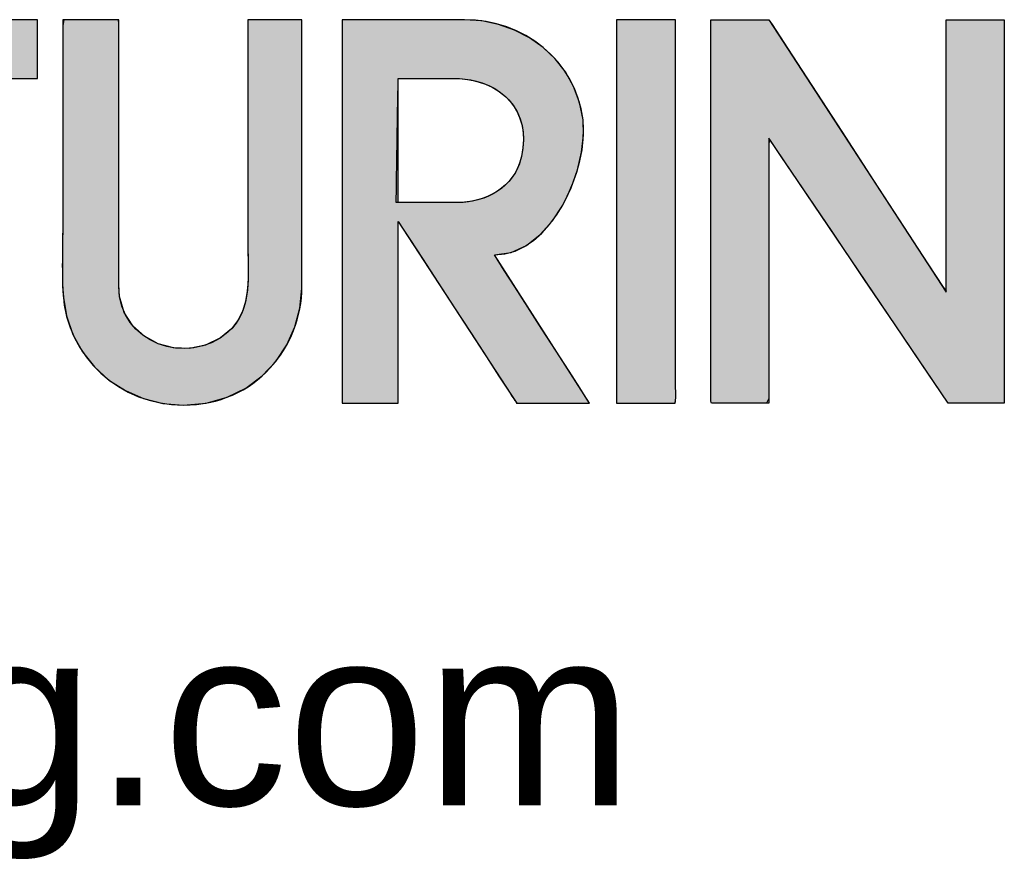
# Model space of a CAD drawing. Header units: inches. Extents: x 0 to 80, y 0 to 59.8.
# Tile 7 of 12: x 75.2 to 77.9, y 2.6 to 4.9. Entities that reach past the tile are written whole.
import ezdxf

# ---------------------------------------------------------------- set-up
doc = ezdxf.new("R2010")
doc.units = ezdxf.units.IN
doc.header["$MEASUREMENT"] = 0
doc.layers.add('Default', color=7, linetype='Continuous')

# ---------------------------------------------------------------- blocks, each defined once
blk = doc.blocks.new('block_2')
at = {"layer": 'Default', "linetype": 'Continuous'}
for points in [[(0.2952609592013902, 0.1904161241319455), (0.2960869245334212, 0.1904161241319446), (0.29835393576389, 0.1904161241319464), (0.3017456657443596, 0.1904161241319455), (0.305945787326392, 0.1904161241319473), (0.310637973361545, 0.1904161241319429), (0.3155058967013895, 0.1904161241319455), (0.3202332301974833, 0.1904161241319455), (0.3245036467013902, 0.1904161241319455), (0.3280008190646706, 0.1904161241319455), (0.3304084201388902, 0.1904161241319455), (0.3314101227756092, 0.1904161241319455), (0.3314208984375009, 0.1870993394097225), (0.3314208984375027, 0.1763880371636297), (0.3314208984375, 0.1598234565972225), (0.3314208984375, 0.139001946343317), (0.3314208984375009, 0.1155198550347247), (0.3314208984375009, 0.0909735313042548), (0.3314208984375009, 0.0669593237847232), (0.3314208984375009, 0.0450735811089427), (0.3314208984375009, 0.0269126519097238), (0.3314208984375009, 0.0140728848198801), (0.3314208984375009, 0.0081506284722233), (0.3318843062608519, 0.0079345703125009), (0.333689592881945, 0.0079345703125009), (0.3365876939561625, 0.0079345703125), (0.3402893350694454, 0.0079345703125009), (0.3445052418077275, 0.0079345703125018), (0.3489461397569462, 0.0079345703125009), (0.35332275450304, 0.0079345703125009), (0.3573458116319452, 0.0079345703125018), (0.3607260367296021, 0.0079345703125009), (0.3631741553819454, 0.0079345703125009), (0.3644008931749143, 0.0079345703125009), (0.3644883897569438, 0.0098265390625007), (0.3644883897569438, 0.0190203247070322), (0.3644883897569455, 0.0344221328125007), (0.3644883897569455, 0.0544356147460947), (0.3644883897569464, 0.0774644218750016), (0.3644883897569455, 0.101912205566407), (0.3644883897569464, 0.1261826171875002), (0.3644883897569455, 0.1486793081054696), (0.3644883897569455, 0.1678059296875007), (0.3644883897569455, 0.1819661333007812), (0.3644883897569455, 0.1895635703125), (0.3647583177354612, 0.1904161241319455), (0.3664732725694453, 0.1904161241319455), (0.3694910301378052, 0.1904161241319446), (0.373485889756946, 0.1904161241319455), (0.3781321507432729, 0.1904161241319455), (0.3831041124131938, 0.1904161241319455), (0.3880760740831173, 0.1904161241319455), (0.3927223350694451, 0.1904161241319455), (0.3967171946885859, 0.1904161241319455), (0.3997349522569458, 0.1904161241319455), (0.4014499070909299, 0.1904161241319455), (0.4017198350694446, 0.1905705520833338), (0.4017198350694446, 0.1919467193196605), (0.4017198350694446, 0.1945116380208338), (0.4017198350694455, 0.1979761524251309), (0.4017198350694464, 0.2020511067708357), (0.4017198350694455, 0.2064473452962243), (0.4017198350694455, 0.2108757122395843), (0.4017198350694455, 0.2150470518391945), (0.4017198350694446, 0.2186722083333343), (0.4017198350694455, 0.2214620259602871), (0.4017198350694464, 0.223127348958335), (0.399407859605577, 0.2234700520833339), (0.3924723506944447, 0.2234700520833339), (0.3855374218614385, 0.2234700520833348), (0.3786030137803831, 0.2234700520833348), (0.3716690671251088, 0.2234700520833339), (0.364735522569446, 0.2234700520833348), (0.3578023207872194, 0.2234700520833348), (0.3508694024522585, 0.2234700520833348), (0.3439367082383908, 0.2234700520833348), (0.3370041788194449, 0.2234700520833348), (0.33007175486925, 0.2234700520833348), (0.324093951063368, 0.2234700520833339), (0.3214568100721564, 0.2234700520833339), (0.3188192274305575, 0.2234700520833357), (0.3161813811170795, 0.2234700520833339), (0.3135434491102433, 0.2234700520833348), (0.3109056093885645, 0.2234700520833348), (0.3082680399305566, 0.2234700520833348), (0.3056309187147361, 0.2234700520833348), (0.3029944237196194, 0.2234700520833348), (0.3003587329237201, 0.2234700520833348), (0.2977240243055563, 0.2234700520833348), (0.2953758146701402, 0.2234611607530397), (0.2953202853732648, 0.222631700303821), (0.295280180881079, 0.2206269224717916), (0.2952533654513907, 0.2176936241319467), (0.2952377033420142, 0.2140786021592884), (0.2952310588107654, 0.2100286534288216), (0.2952312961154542, 0.2057905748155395), (0.2952362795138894, 0.2016111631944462), (0.2952438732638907, 0.1977372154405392), (0.295251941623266, 0.1944155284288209), (0.2952583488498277, 0.1918928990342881)], [(0.4834798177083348, 0.00689697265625), (0.4964097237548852, 0.0080530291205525), (0.5081535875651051, 0.0113479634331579), (0.518627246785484, 0.0165219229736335), (0.5277465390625, 0.023315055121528), (0.5354273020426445, 0.0314675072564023), (0.5415853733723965, 0.0407194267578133), (0.5461365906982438, 0.0508109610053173), (0.548996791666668, 0.0614822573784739), (0.5500818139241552, 0.0724734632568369), (0.5500895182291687, 0.0776792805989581), (0.550089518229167, 0.0905451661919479), (0.5500895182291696, 0.1097268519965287), (0.5500895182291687, 0.1328286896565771), (0.5500895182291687, 0.1574550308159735), (0.5500895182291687, 0.1812102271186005), (0.5500895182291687, 0.2016986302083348), (0.5500895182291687, 0.216524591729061), (0.5500895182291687, 0.223292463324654), (0.5493946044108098, 0.2234700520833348), (0.5469255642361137, 0.2234700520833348), (0.5431313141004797, 0.2234700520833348), (0.5384977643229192, 0.2234700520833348), (0.5335108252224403, 0.2234700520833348), (0.5286564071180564, 0.2234700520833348), (0.5244204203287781, 0.2234700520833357), (0.5212887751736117, 0.2234700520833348), (0.5197473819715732, 0.2234700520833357), (0.5196668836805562, 0.2134863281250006), (0.519666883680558, 0.1997587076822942), (0.5196668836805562, 0.1860310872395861), (0.519666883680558, 0.172303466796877), (0.5196668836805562, 0.1585758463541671), (0.519666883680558, 0.1448482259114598), (0.5196668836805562, 0.1311206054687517), (0.5196668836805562, 0.1173929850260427), (0.5196668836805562, 0.1036653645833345), (0.5197077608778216, 0.0950287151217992), (0.5198626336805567, 0.089115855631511), (0.5199815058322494, 0.08306780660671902), (0.519897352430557, 0.0769884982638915), (0.519443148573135, 0.0709818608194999), (0.5184518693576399, 0.0651518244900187), (0.5167564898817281, 0.0596023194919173), (0.5141899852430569, 0.0544372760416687), (0.5105853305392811, 0.0497606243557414), (0.5043185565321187, 0.0446408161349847), (0.4958858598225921, 0.0406123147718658), (0.4869692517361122, 0.0388180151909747), (0.4780042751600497, 0.0391332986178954), (0.4694264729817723, 0.0414335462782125), (0.4616713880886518, 0.0455941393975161), (0.4551745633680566, 0.0514904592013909), (0.4503715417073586, 0.05899788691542), (0.4476978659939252, 0.0679918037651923), (0.4472927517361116, 0.074566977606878), (0.4472927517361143, 0.0837700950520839), (0.4472927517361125, 0.1003779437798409), (0.4472927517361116, 0.1219948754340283), (0.4472927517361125, 0.1462252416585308), (0.4472927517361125, 0.170673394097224), (0.4472927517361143, 0.1929436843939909), (0.4472927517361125, 0.2106404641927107), (0.4472927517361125, 0.2213680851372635), (0.4471458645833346, 0.2234700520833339), (0.4453827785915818, 0.2234700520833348), (0.4420219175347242, 0.2234700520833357), (0.437565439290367, 0.2234700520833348), (0.4325155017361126, 0.2234700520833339), (0.4273742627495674, 0.2234700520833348), (0.4226438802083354, 0.2234700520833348), (0.4188265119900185, 0.2234700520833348), (0.4164243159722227, 0.2234700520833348), (0.4158528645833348, 0.2201088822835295), (0.4158528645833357, 0.2077851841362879), (0.4158528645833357, 0.1954623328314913), (0.4158528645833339, 0.1831402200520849), (0.4158528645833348, 0.170818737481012), (0.4158528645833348, 0.1584977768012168), (0.4158528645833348, 0.1461772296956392), (0.4158528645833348, 0.1338569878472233), (0.4158528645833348, 0.1215369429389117), (0.4158520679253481, 0.1106245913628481), (0.4158231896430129, 0.1060375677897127), (0.4157653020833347, 0.1014381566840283), (0.4156955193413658, 0.0968300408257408), (0.415630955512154, 0.0922169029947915), (0.4155887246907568, 0.0876024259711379), (0.4155859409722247, 0.0829902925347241), (0.4156397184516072, 0.0783841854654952), (0.4157671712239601, 0.0737877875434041), (0.4160327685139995, 0.0685506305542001), (0.4178820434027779, 0.0571586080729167), (0.4215577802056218, 0.0465634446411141), (0.4268820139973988, 0.0369102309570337), (0.4336767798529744, 0.0283440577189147), (0.4417641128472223, 0.0210100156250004), (0.4509660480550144, 0.0150531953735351), (0.4611046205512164, 0.0106186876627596), (0.4720018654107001, 0.0078515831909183)], [(0.7598605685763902, 0.2234700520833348), (0.7595178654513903, 0.2234700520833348), (0.7585468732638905, 0.2234700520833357), (0.7570332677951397, 0.2234700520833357), (0.7550627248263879, 0.2234700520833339), (0.7527209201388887, 0.2234700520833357), (0.7500935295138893, 0.2234700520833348), (0.7472662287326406, 0.2234700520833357), (0.7443246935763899, 0.2234700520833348), (0.7413545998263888, 0.2234700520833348), (0.7384416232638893, 0.2234700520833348), (0.7356714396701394, 0.2234700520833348), (0.7331297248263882, 0.2234700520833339), (0.7309021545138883, 0.2234700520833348), (0.7290744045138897, 0.2234700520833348), (0.7277321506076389, 0.2234700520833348), (0.7269610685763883, 0.2234700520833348), (0.7268066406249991, 0.223214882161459), (0.7268066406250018, 0.2195528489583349), (0.7268066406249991, 0.2119805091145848), (0.726806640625, 0.2010564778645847), (0.726806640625, 0.18733937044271), (0.7268066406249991, 0.171387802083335), (0.7268066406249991, 0.1537603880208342), (0.7268066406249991, 0.1350157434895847), (0.7268066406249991, 0.1157124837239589), (0.726806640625, 0.09640922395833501), (0.726806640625, 0.0776645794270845), (0.726806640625, 0.0600371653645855), (0.7268066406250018, 0.0440855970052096), (0.7268066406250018, 0.0303684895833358), (0.726806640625, 0.0194444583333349), (0.726806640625, 0.0118721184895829), (0.726806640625, 0.0082100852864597), (0.7281136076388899, 0.0079549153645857), (0.7300740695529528, 0.0079549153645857), (0.7320345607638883, 0.007954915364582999), (0.7339950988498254, 0.007954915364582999), (0.7359557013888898, 0.0079549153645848), (0.7379163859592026, 0.0079549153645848), (0.7398771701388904, 0.0079549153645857), (0.741838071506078, 0.0079549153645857), (0.7437991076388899, 0.0079549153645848), (0.7457602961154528, 0.0079549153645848), (0.7477216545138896, 0.0079549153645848), (0.7496832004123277, 0.0079549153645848), (0.7516449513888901, 0.0079549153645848), (0.7536069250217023, 0.007954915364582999), (0.7555691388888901, 0.0079549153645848), (0.7575316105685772, 0.0079549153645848), (0.7594943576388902, 0.0079549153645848), (0.7596275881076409, 0.0080551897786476), (0.7597357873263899, 0.0083402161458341), (0.7598211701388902, 0.0087862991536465), (0.75988595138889, 0.009369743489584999), (0.7599323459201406, 0.0100668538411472), (0.7599625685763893, 0.0108539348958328), (0.75997883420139, 0.0117072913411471), (0.7599833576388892, 0.0126032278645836), (0.7599783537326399, 0.0135180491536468), (0.7599660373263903, 0.0144280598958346), (0.7599486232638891, 0.0153095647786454), (0.7599283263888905, 0.0161388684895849), (0.7599073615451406, 0.0168922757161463), (0.7598879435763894, 0.0175460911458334), (0.7598722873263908, 0.0180766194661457), (0.7598626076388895, 0.0184601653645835), (0.7598605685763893, 0.0200706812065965), (0.7598605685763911, 0.0244153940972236), (0.7598605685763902, 0.0287603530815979), (0.7598605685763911, 0.0331055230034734), (0.7598605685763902, 0.0374508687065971), (0.7598605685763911, 0.041796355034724), (0.7598605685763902, 0.0461419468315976), (0.7598605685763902, 0.0504876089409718), (0.7598605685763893, 0.0548333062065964), (0.7598605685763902, 0.0591790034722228), (0.7598605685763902, 0.0635246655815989), (0.7598605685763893, 0.0678702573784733), (0.7598605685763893, 0.0722157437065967), (0.7598605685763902, 0.0765610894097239), (0.7598605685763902, 0.0809062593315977), (0.7598605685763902, 0.0852512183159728), (0.7598605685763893, 0.0895959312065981), (0.7598605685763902, 0.0963410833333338), (0.7598605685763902, 0.1042863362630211), (0.7598605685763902, 0.1122313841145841), (0.7598605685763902, 0.1201762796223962), (0.7598605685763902, 0.1281210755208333), (0.7598605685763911, 0.1360658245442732), (0.7598605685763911, 0.1440105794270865), (0.7598605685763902, 0.1519553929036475), (0.7598605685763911, 0.1599003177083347), (0.7598605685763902, 0.1678454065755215), (0.7598605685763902, 0.1757907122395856), (0.7598605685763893, 0.1837362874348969), (0.7598605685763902, 0.1916821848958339), (0.7598605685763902, 0.1996284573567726), (0.7598605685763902, 0.2075751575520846), (0.7598605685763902, 0.2155223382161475)], [(0.7797715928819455, 0.2234700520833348), (0.7797715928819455, 0.2075748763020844), (0.7797715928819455, 0.1916811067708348), (0.7797715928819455, 0.1757883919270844), (0.7797715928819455, 0.159896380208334), (0.7797715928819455, 0.1440047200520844), (0.7797715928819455, 0.1281130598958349), (0.7797715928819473, 0.1122210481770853), (0.7797715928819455, 0.0963283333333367), (0.7797715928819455, 0.0852391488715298), (0.7797715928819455, 0.0765507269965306), (0.7797715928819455, 0.0678608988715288), (0.7797715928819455, 0.0591698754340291), (0.7797715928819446, 0.0504778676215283), (0.7797715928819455, 0.0417850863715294), (0.7797715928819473, 0.0330917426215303), (0.7797715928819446, 0.0243980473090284), (0.7797696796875, 0.018442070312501), (0.7797460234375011, 0.0175326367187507), (0.7797087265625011, 0.0161273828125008), (0.7796748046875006, 0.0144165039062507), (0.779661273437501, 0.0125901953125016), (0.7796851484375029, 0.010838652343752), (0.7797634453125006, 0.0093520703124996), (0.7799131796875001, 0.0083206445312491), (0.7801513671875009, 0.0079345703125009), (0.7840088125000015, 0.0079345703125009), (0.7878663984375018, 0.0079345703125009), (0.7917242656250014, 0.0079345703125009), (0.7955825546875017, 0.0079345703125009), (0.7994414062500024, 0.0079345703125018), (0.8033009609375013, 0.0079345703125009), (0.8071613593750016, 0.0079345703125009), (0.8110227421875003, 0.0079345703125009), (0.8123101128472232, 0.0106414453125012), (0.8123101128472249, 0.0234228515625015), (0.8123101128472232, 0.0439245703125), (0.8123101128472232, 0.0690584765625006), (0.8123101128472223, 0.0957364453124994), (0.8123101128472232, 0.1208703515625), (0.8123101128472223, 0.1413720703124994), (0.8123101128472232, 0.1541534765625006), (0.8127804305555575, 0.1561645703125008), (0.8192166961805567, 0.1466428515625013), (0.8315673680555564, 0.1283714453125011), (0.8477450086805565, 0.1044384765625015), (0.8656621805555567, 0.0779320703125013), (0.8832314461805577, 0.0519403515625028), (0.8983653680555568, 0.0295514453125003), (0.9089765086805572, 0.0138534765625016), (0.912977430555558, 0.0079345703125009), (0.9142285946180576, 0.0079345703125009), (0.9175468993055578, 0.0079345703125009), (0.9222795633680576, 0.0079345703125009), (0.9277738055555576, 0.0079345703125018), (0.933376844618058, 0.0079345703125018), (0.9384358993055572, 0.0079345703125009), (0.942298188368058, 0.0079345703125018), (0.944310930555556, 0.0079345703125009), (0.9444580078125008, 0.0118521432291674), (0.9444580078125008, 0.0303502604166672), (0.9444580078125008, 0.0600217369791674), (0.9444580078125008, 0.0963972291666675), (0.9444580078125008, 0.1350073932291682), (0.9444580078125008, 0.1713828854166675), (0.9444580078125, 0.2010543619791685), (0.9444580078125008, 0.2195524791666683), (0.9443059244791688, 0.2234700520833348), (0.9422246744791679, 0.2234700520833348), (0.9382309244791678, 0.2234700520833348), (0.9329996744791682, 0.2234700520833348), (0.9272059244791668, 0.2234700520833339), (0.9215246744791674, 0.2234700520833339), (0.9166309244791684, 0.2234700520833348), (0.9131996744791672, 0.2234700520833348), (0.911905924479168, 0.2234700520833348), (0.911905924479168, 0.2173845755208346), (0.9119059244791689, 0.2012448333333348), (0.911905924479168, 0.178225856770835), (0.911905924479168, 0.151502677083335), (0.9119059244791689, 0.1242503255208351), (0.911905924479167, 0.0996438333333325), (0.9119059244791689, 0.0808582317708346), (0.9119059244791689, 0.07106855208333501), (0.9100956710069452, 0.07313624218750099), (0.9015479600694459, 0.0862773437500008), (0.8878372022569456, 0.1073560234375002), (0.8710286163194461, 0.1331972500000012), (0.8531874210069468, 0.1606259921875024), (0.8363788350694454, 0.1864672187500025), (0.8226680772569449, 0.2075458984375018), (0.8141203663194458, 0.2206870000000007), (0.812158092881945, 0.2234700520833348), (0.8100777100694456, 0.2234700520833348), (0.8060856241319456, 0.2234700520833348), (0.8008565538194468, 0.2234700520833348), (0.7950652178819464, 0.2234700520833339), (0.7893863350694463, 0.2234700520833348), (0.7844946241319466, 0.2234700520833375), (0.7810648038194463, 0.2234700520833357)]]:
    blk.add_hatch(color=7, dxfattribs=at).paths.add_polyline_path(points)
h = blk.add_hatch(color=7, dxfattribs=at)
edge = h.paths.add_edge_path()
edge.add_spline(control_points=[(0.6581353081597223, 0.0913153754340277), (0.6908094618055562, 0.0913153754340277), (0.7111952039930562, 0.1407606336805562), (0.7079535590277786, 0.1671481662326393), (0.7038845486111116, 0.2006903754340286), (0.6743435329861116, 0.2234700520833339), (0.6413302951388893, 0.2234700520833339)], knot_values=[0, 0, 0, 0, 0.5, 0.5, 0.5, 1, 1, 1, 1], degree=3, periodic=0)
edge.add_spline(control_points=[(0.6413302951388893, 0.2234700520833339), (0.6413302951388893, 0.2234700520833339), (0.5726453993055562, 0.2234700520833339), (0.5726453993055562, 0.2234700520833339)], knot_values=[0, 0, 0, 0, 1, 1, 1, 1], degree=3, periodic=0)
edge.add_spline(control_points=[(0.5726453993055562, 0.2234700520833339), (0.5726453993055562, 0.2234700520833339), (0.5726453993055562, 0.0079345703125), (0.5726453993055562, 0.0079345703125)], knot_values=[0, 0, 0, 0, 1, 1, 1, 1], degree=3, periodic=0)
edge.add_spline(control_points=[(0.5726453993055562, 0.0079345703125), (0.5726453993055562, 0.0079345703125), (0.6041259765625, 0.0079345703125), (0.6041259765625, 0.0079345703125)], knot_values=[0, 0, 0, 0, 1, 1, 1, 1], degree=3, periodic=0)
edge.add_spline(control_points=[(0.6041259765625, 0.0079345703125), (0.6041259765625, 0.0079345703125), (0.6041259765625, 0.1101752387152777), (0.6041259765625, 0.1101752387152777)], knot_values=[0, 0, 0, 0, 1, 1, 1, 1], degree=3, periodic=0)
edge.add_spline(control_points=[(0.6041259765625, 0.1101752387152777), (0.6041259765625, 0.1101752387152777), (0.6673177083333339, 0.0131089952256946), (0.6673177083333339, 0.0131089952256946)], knot_values=[0, 0, 0, 0, 1, 1, 1, 1], degree=3, periodic=0)
edge.add_spline(control_points=[(0.6673177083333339, 0.0131089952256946), (0.6673177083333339, 0.0131089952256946), (0.6706814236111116, 0.0079345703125), (0.6706814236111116, 0.0079345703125)], knot_values=[0, 0, 0, 0, 1, 1, 1, 1], degree=3, periodic=0)
edge.add_spline(control_points=[(0.6706814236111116, 0.0079345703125), (0.6706814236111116, 0.0079345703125), (0.7116427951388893, 0.0079345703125), (0.7116427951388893, 0.0079345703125)], knot_values=[0, 0, 0, 0, 1, 1, 1, 1], degree=3, periodic=0)
edge.add_spline(control_points=[(0.7116427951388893, 0.0079345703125), (0.7116427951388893, 0.0079345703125), (0.6581353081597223, 0.0913153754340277), (0.6581353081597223, 0.0913153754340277)], knot_values=[0, 0, 0, 0, 1, 1, 1, 1], degree=3, periodic=0)
edge = h.paths.add_edge_path()
edge.add_spline(control_points=[(0.6355523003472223, 0.1904161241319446), (0.6355523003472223, 0.1904161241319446), (0.6041259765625, 0.1904161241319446), (0.6041259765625, 0.1904161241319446)], knot_values=[0, 0, 0, 0, 1, 1, 1, 1], degree=3, periodic=0)
edge.add_spline(control_points=[(0.6041259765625, 0.1904161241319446), (0.6041259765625, 0.1904161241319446), (0.6041393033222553, 0.1437018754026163), (0.6041458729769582, 0.1206732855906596)], knot_values=[0, 0, 0, 0, 1, 1, 1, 1], degree=3, periodic=0)
edge.add_spline(control_points=[(0.6041458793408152, 0.1206732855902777), (0.6099165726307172, 0.1206732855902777), (0.6366102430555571, 0.1206732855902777), (0.6366102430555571, 0.1206732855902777)], knot_values=[0, 0, 0, 0, 1, 1, 1, 1], degree=3, periodic=0)
edge.add_spline(control_points=[(0.6366102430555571, 0.1206732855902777), (0.6534423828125, 0.1206732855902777), (0.6694471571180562, 0.1290622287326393), (0.6733262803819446, 0.14654541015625), (0.6733262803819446, 0.1465589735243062), (0.6733398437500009, 0.1465589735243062), (0.6733398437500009, 0.1465725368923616), (0.6791856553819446, 0.1730889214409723), (0.6612820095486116, 0.1904161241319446), (0.6355523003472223, 0.1904161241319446)], knot_values=[0, 0, 0, 0, 0.3333333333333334, 0.3333333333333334, 0.3333333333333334, 0.6666666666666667, 0.6666666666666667, 0.6666666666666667, 1, 1, 1, 1], degree=3, periodic=0)
at = {"layer": 'Default', "color": 7, "linetype": 'Continuous'}
blk.add_lwpolyline([(0.3880760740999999, 0.1904161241), (0.3927223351, 0.1904161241), (0.3967171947, 0.1904161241), (0.3997349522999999, 0.1904161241), (0.4014499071, 0.1904161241), (0.4017198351, 0.1905705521), (0.4017198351, 0.1919467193), (0.4017198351, 0.194511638), (0.4017198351, 0.1979761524), (0.4017198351, 0.2020511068), (0.4017198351, 0.2064473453), (0.4017198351, 0.2108757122), (0.4017198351, 0.2150470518), (0.4017198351, 0.2186722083), (0.4017198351, 0.221462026), (0.4017198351, 0.223127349), (0.3994078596, 0.2234700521), (0.3924723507, 0.2234700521), (0.3855374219, 0.2234700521)], dxfattribs=at)
for points in [[(0.4834798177, 0.0068969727), (0.4964097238, 0.008053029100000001), (0.5081535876, 0.0113479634), (0.5186272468, 0.016521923), (0.5277465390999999, 0.0233150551), (0.535427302, 0.0314675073), (0.5415853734, 0.0407194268), (0.5461365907, 0.05081096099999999), (0.5489967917, 0.0614822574), (0.5500818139, 0.0724734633), (0.5500895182, 0.0776792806), (0.5500895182, 0.09054516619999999), (0.5500895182, 0.109726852), (0.5500895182, 0.1328286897), (0.5500895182, 0.1574550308), (0.5500895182, 0.1812102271), (0.5500895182, 0.2016986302), (0.5500895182, 0.2165245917), (0.5500895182, 0.2232924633), (0.5493946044, 0.2234700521), (0.5469255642, 0.2234700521), (0.5431313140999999, 0.2234700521), (0.5384977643, 0.2234700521), (0.5335108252, 0.2234700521), (0.5286564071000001, 0.2234700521), (0.5244204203, 0.2234700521), (0.5212887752, 0.2234700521), (0.519747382, 0.2234700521), (0.5196668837, 0.2134863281), (0.5196668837, 0.1997587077), (0.5196668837, 0.1860310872), (0.5196668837, 0.1723034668), (0.5196668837, 0.1585758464), (0.5196668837, 0.1448482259), (0.5196668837, 0.1311206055), (0.5196668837, 0.117392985), (0.5196668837, 0.1036653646), (0.5197077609, 0.0950287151), (0.5198626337, 0.0891158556), (0.5199815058, 0.0830678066), (0.5198973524, 0.0769884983), (0.5194431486, 0.0709818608), (0.5184518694, 0.0651518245), (0.5167564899, 0.0596023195), (0.5141899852, 0.054437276), (0.5105853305, 0.0497606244), (0.5043185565, 0.0446408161), (0.4958858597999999, 0.0406123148), (0.4869692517, 0.0388180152), (0.4780042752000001, 0.0391332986), (0.469426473, 0.0414335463), (0.4616713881, 0.0455941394), (0.4551745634, 0.0514904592), (0.4503715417, 0.0589978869), (0.447697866, 0.0679918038), (0.4472927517, 0.0745669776), (0.4472927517, 0.0837700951), (0.4472927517, 0.1003779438), (0.4472927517, 0.1219948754), (0.4472927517, 0.1462252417), (0.4472927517, 0.1706733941), (0.4472927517, 0.1929436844), (0.4472927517, 0.2106404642), (0.4472927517, 0.2213680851), (0.4471458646, 0.2234700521), (0.4453827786, 0.2234700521), (0.4420219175, 0.2234700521), (0.4375654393, 0.2234700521), (0.4325155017, 0.2234700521), (0.4273742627, 0.2234700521), (0.4226438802, 0.2234700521), (0.418826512, 0.2234700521), (0.416424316, 0.2234700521), (0.4158528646, 0.2201088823), (0.4158528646, 0.2077851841), (0.4158528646, 0.1954623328), (0.4158528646, 0.1831402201), (0.4158528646, 0.1708187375), (0.4158528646, 0.1584977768), (0.4158528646, 0.1461772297), (0.4158528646, 0.1338569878), (0.4158528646, 0.1215369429), (0.4158520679, 0.1106245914), (0.4158231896, 0.1060375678), (0.4157653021, 0.1014381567), (0.4156955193, 0.0968300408), (0.4156309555, 0.092216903), (0.4155887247, 0.087602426), (0.415585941, 0.0829902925), (0.4156397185, 0.0783841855), (0.4157671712, 0.0737877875), (0.4160327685, 0.0685506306), (0.4178820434, 0.05715860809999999), (0.4215577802, 0.0465634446), (0.426882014, 0.036910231), (0.4336767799, 0.0283440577), (0.4417641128, 0.0210100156), (0.4509660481, 0.0150531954), (0.4611046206, 0.0106186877), (0.4720018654, 0.0078515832), (0.4834798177, 0.0068969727)], [(0.6581353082, 0.0913153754), (0.6675575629, 0.0927262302), (0.6761744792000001, 0.0966687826), (0.6839180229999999, 0.1027080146), (0.6907201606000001, 0.1104089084), (0.6965128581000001, 0.1193364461), (0.7012280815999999, 0.1290556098), (0.7047977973, 0.1391313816), (0.7071539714, 0.1491287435), (0.7082285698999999, 0.1586126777), (0.707953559, 0.1671481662), (0.7059906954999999, 0.1768759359), (0.7026315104, 0.1858858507), (0.6980080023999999, 0.1941058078), (0.6922521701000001, 0.2014637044), (0.6854960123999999, 0.2078874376), (0.6778715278, 0.2133049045), (0.6695107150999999, 0.2176440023), (0.6605455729, 0.220832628), (0.6511081, 0.2227986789), (0.6413302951, 0.2234700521), (0.6394071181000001, 0.2234700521), (0.634187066, 0.2234700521), (0.6264943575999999, 0.2234700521), (0.6171532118, 0.2234700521), (0.6069878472, 0.2234700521), (0.5968224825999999, 0.2234700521), (0.5874813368, 0.2234700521), (0.5797886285, 0.2234700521), (0.5745685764, 0.2234700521), (0.5726453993, 0.2234700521), (0.5726453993, 0.2174350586), (0.5726453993, 0.201054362), (0.5726453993, 0.176914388), (0.5726453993, 0.1476015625), (0.5726453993, 0.1157023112), (0.5726453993, 0.0838030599), (0.5726453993, 0.0544902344), (0.5726453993, 0.0303502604), (0.5726453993, 0.0139695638), (0.5726453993, 0.0079345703), (0.5735268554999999, 0.0079345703), (0.5759193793, 0.0079345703), (0.579445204, 0.0079345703), (0.5837265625, 0.0079345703), (0.5883856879, 0.0079345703), (0.5930448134, 0.0079345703), (0.5973261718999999, 0.0079345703), (0.6008519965, 0.0079345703), (0.6032445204, 0.0079345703), (0.6041259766, 0.0079345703), (0.6041259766, 0.010797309), (0.6041259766, 0.0185675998), (0.6041259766, 0.0300185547), (0.6041259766, 0.04392328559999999), (0.6041259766, 0.05905490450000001), (0.6041259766, 0.0741865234), (0.6041259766, 0.08809125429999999), (0.6041259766, 0.0995422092), (0.6041259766, 0.1073125), (0.6041259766, 0.1101752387), (0.6058953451, 0.1074573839), (0.6106979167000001, 0.1000803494), (0.6177753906, 0.0892089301), (0.6263694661, 0.07600792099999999), (0.6357218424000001, 0.061642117), (0.6450742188, 0.0472763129), (0.6536682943, 0.0340753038), (0.6607457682, 0.0232038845), (0.6655483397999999, 0.01582685), (0.6673177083, 0.0131089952), (0.6674118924, 0.0129641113), (0.6676675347, 0.012570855), (0.6680442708, 0.0119913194), (0.6685017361, 0.0112875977), (0.668999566, 0.0105217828), (0.6694973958, 0.0097559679), (0.6699548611, 0.0090522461), (0.6703315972, 0.008472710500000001), (0.6705872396, 0.0080794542), (0.6706814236, 0.0079345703), (0.6718283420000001, 0.0079345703), (0.6749414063, 0.0079345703), (0.6795290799, 0.0079345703), (0.6850998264, 0.0079345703), (0.6911621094, 0.0079345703), (0.6972243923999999, 0.0079345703), (0.7027951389, 0.0079345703), (0.7073828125, 0.0079345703), (0.7104958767, 0.0079345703), (0.7116427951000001, 0.0079345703), (0.7101445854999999, 0.0102692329), (0.7060780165, 0.016606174), (0.7000851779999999, 0.0259448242), (0.6928081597, 0.0372846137), (0.6848890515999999, 0.0496249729), (0.6769699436, 0.061965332), (0.6696929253, 0.0733051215), (0.6637000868, 0.0826437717), (0.6596335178, 0.0889807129), (0.6581353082, 0.0913153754)], [(0.7598605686, 0.2234700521), (0.7595178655, 0.2234700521), (0.7585468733, 0.2234700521), (0.7570332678, 0.2234700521), (0.7550627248, 0.2234700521), (0.7527209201, 0.2234700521), (0.7500935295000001, 0.2234700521), (0.7472662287, 0.2234700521), (0.7443246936, 0.2234700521), (0.7413545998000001, 0.2234700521), (0.7384416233, 0.2234700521), (0.7356714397, 0.2234700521), (0.7331297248, 0.2234700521), (0.7309021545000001, 0.2234700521), (0.7290744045, 0.2234700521), (0.7277321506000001, 0.2234700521), (0.7269610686, 0.2234700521), (0.7268066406, 0.2232148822), (0.7268066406, 0.219552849), (0.7268066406, 0.2119805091), (0.7268066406, 0.2010564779), (0.7268066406, 0.1873393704), (0.7268066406, 0.1713878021), (0.7268066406, 0.153760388), (0.7268066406, 0.1350157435), (0.7268066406, 0.1157124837), (0.7268066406, 0.096409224), (0.7268066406, 0.0776645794), (0.7268066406, 0.0600371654), (0.7268066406, 0.044085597), (0.7268066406, 0.0303684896), (0.7268066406, 0.0194444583), (0.7268066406, 0.0118721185), (0.7268066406, 0.0082100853), (0.7281136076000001, 0.0079549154), (0.7300740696, 0.0079549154), (0.7320345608, 0.0079549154), (0.7339950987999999, 0.0079549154), (0.7359557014, 0.0079549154), (0.737916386, 0.0079549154), (0.7398771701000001, 0.0079549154), (0.7418380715, 0.0079549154), (0.7437991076, 0.0079549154), (0.7457602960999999, 0.0079549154), (0.7477216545, 0.0079549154), (0.7496832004, 0.0079549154), (0.7516449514, 0.0079549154), (0.753606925, 0.0079549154), (0.7555691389, 0.0079549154), (0.7575316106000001, 0.0079549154), (0.7594943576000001, 0.0079549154), (0.7596275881, 0.0080551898), (0.7597357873, 0.0083402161), (0.7598211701, 0.0087862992), (0.7598859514, 0.0093697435), (0.7599323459, 0.0100668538), (0.7599625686, 0.0108539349), (0.7599788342, 0.0117072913), (0.7599833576, 0.0126032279), (0.7599783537, 0.0135180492), (0.7599660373, 0.0144280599), (0.7599486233, 0.0153095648), (0.7599283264, 0.0161388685), (0.7599073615, 0.0168922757), (0.7598879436, 0.0175460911), (0.7598722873, 0.0180766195), (0.7598626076, 0.0184601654), (0.7598605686, 0.0200706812), (0.7598605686, 0.0244153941), (0.7598605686, 0.0287603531), (0.7598605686, 0.033105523), (0.7598605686, 0.0374508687), (0.7598605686, 0.041796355), (0.7598605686, 0.0461419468), (0.7598605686, 0.05048760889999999), (0.7598605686, 0.0548333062), (0.7598605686, 0.05917900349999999), (0.7598605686, 0.0635246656), (0.7598605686, 0.06787025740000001), (0.7598605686, 0.0722157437), (0.7598605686, 0.0765610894), (0.7598605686, 0.08090625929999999), (0.7598605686, 0.0852512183), (0.7598605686, 0.08959593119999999), (0.7598605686, 0.0963410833), (0.7598605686, 0.1042863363), (0.7598605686, 0.1122313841), (0.7598605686, 0.1201762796), (0.7598605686, 0.1281210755), (0.7598605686, 0.1360658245), (0.7598605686, 0.1440105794), (0.7598605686, 0.1519553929), (0.7598605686, 0.1599003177), (0.7598605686, 0.1678454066), (0.7598605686, 0.1757907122), (0.7598605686, 0.1837362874), (0.7598605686, 0.1916821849), (0.7598605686, 0.1996284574), (0.7598605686, 0.2075751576), (0.7598605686, 0.2155223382), (0.7598605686, 0.2234700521)], [(0.7797715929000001, 0.2234700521), (0.7810648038, 0.2234700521), (0.7844946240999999, 0.2234700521), (0.7893863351, 0.2234700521), (0.7950652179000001, 0.2234700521), (0.8008565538, 0.2234700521), (0.8060856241, 0.2234700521), (0.8100777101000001, 0.2234700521), (0.8121580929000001, 0.2234700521), (0.8141203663, 0.220687), (0.8226680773, 0.2075458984), (0.8363788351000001, 0.1864672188), (0.8531874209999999, 0.1606259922), (0.8710286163, 0.13319725), (0.8878372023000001, 0.1073560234), (0.9015479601, 0.0862773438), (0.910095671, 0.07313624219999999), (0.9119059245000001, 0.0710685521), (0.9119059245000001, 0.0808582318), (0.9119059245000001, 0.0996438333), (0.9119059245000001, 0.1242503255), (0.9119059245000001, 0.1515026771), (0.9119059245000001, 0.1782258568), (0.9119059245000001, 0.2012448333), (0.9119059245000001, 0.2173845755), (0.9119059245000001, 0.2234700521), (0.9131996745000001, 0.2234700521), (0.9166309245, 0.2234700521), (0.9215246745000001, 0.2234700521), (0.9272059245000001, 0.2234700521), (0.9329996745, 0.2234700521), (0.9382309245, 0.2234700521), (0.9422246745, 0.2234700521), (0.9443059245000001, 0.2234700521), (0.9444580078, 0.2195524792), (0.9444580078, 0.201054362), (0.9444580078, 0.1713828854), (0.9444580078, 0.1350073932), (0.9444580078, 0.0963972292), (0.9444580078, 0.060021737), (0.9444580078, 0.0303502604), (0.9444580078, 0.0118521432), (0.9443109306, 0.0079345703), (0.9422981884, 0.0079345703), (0.9384358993, 0.0079345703), (0.9333768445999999, 0.0079345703), (0.9277738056, 0.0079345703), (0.9222795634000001, 0.0079345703), (0.9175468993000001, 0.0079345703), (0.9142285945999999, 0.0079345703), (0.9129774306, 0.0079345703), (0.9089765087, 0.0138534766), (0.8983653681, 0.0295514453), (0.8832314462, 0.0519403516), (0.8656621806, 0.0779320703), (0.8477450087, 0.1044384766), (0.8315673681, 0.1283714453), (0.8192166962, 0.1466428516), (0.8127804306, 0.1561645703), (0.8123101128, 0.1541534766), (0.8123101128, 0.1413720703), (0.8123101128, 0.1208703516), (0.8123101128, 0.09573644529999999), (0.8123101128, 0.0690584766), (0.8123101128, 0.0439245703), (0.8123101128, 0.0234228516), (0.8123101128, 0.0106414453), (0.8110227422, 0.0079345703), (0.8071613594, 0.0079345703), (0.8033009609, 0.0079345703), (0.7994414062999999, 0.0079345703), (0.7955825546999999, 0.0079345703), (0.7917242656, 0.0079345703), (0.7878663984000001, 0.0079345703), (0.7840088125, 0.0079345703), (0.7801513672, 0.0079345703), (0.7799131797, 0.0083206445), (0.7797634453, 0.009352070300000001), (0.7796851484, 0.0108386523), (0.7796612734, 0.0125901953), (0.7796748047, 0.0144165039), (0.7797087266, 0.0161273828), (0.7797460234, 0.0175326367), (0.7797696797, 0.0184420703), (0.7797715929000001, 0.0243980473), (0.7797715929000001, 0.03309174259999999), (0.7797715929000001, 0.0417850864), (0.7797715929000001, 0.0504778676), (0.7797715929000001, 0.0591698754), (0.7797715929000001, 0.0678608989), (0.7797715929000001, 0.076550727), (0.7797715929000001, 0.0852391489), (0.7797715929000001, 0.0963283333), (0.7797715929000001, 0.1122210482), (0.7797715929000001, 0.1281130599), (0.7797715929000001, 0.1440047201), (0.7797715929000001, 0.1598963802), (0.7797715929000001, 0.1757883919), (0.7797715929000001, 0.1916811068), (0.7797715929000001, 0.2075748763), (0.7797715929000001, 0.2234700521)], [(0.6030544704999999, 0.1206732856), (0.6030655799, 0.1213963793), (0.6030970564, 0.123445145), (0.6031461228, 0.126638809), (0.6032100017, 0.1307965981), (0.6032859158, 0.1357377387), (0.6033710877, 0.1412814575), (0.60346274, 0.1472469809), (0.6035580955, 0.1534535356), (0.6036543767, 0.1597203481), (0.6037488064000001, 0.165866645), (0.6038386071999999, 0.1717116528), (0.6039210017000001, 0.1770745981), (0.6039932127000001, 0.1817747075), (0.6040524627, 0.1856312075), (0.6040959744, 0.1884633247), (0.6041209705, 0.1900902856), (0.6041631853, 0.1904161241), (0.6046971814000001, 0.1904161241), (0.6058013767, 0.1904161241), (0.6073943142, 0.1904161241), (0.6093945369, 0.1904161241), (0.6117205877, 0.1904161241), (0.6142910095, 0.1904161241), (0.6170243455, 0.1904161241), (0.6198391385, 0.1904161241), (0.6226539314, 0.1904161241), (0.6253872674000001, 0.1904161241), (0.6279576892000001, 0.1904161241), (0.63028374, 0.1904161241), (0.6322839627, 0.1904161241), (0.6338769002, 0.1904161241), (0.6349810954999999, 0.1904161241), (0.6355150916, 0.1904161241), (0.6386012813, 0.1903334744), (0.6430205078, 0.1899044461), (0.6472362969, 0.1891187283), (0.6512280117, 0.1879868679), (0.6549750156, 0.1865194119), (0.6584566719, 0.184726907), (0.6616523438, 0.1826199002), (0.6645413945, 0.1802089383), (0.6671031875, 0.1775045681), (0.6693170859, 0.1745173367), (0.6711624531, 0.1712577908), (0.6726186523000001, 0.1677364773), (0.6736650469, 0.1639639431), (0.674281, 0.1599507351), (0.674445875, 0.1557074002), (0.6741390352, 0.1512444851), (0.6733398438, 0.1465725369), (0.6733397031, 0.1465702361), (0.6733393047, 0.1465681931), (0.6733386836, 0.1465663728), (0.673337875, 0.14656474), (0.6733369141, 0.1465632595), (0.6733358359, 0.1465618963), (0.6733346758, 0.146560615), (0.6733334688, 0.1465593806), (0.67333225, 0.146558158), (0.6733310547, 0.1465569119), (0.673329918, 0.1465556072), (0.673328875, 0.1465542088), (0.6733279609, 0.1465526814), (0.6733272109, 0.14655099), (0.6733266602, 0.1465490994), (0.6733263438, 0.1465469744), (0.6730790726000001, 0.1455073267), (0.672168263, 0.1425236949), (0.6710150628, 0.1397352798), (0.6696341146, 0.1371411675), (0.6680400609, 0.1347404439), (0.6662475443, 0.1325321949), (0.6642712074, 0.1305155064), (0.6621256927, 0.1286894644), (0.6598256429, 0.1270531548), (0.6573857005, 0.1256056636), (0.6548205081, 0.1243460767), (0.6521447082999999, 0.12327348), (0.6493729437, 0.1223869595), (0.6465198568, 0.1216856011), (0.6436000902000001, 0.1211684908), (0.6406282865, 0.1208347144), (0.6376190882, 0.120683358), (0.6364534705, 0.1206732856), (0.6356706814, 0.1206732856), (0.6343080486, 0.1206732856), (0.6324525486, 0.1206732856), (0.6301911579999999, 0.1206732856), (0.6276108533, 0.1206732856), (0.6247986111, 0.1206732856), (0.621841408, 0.1206732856), (0.6188262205, 0.1206732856), (0.6158400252, 0.1206732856), (0.6129697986, 0.1206732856), (0.6103025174, 0.1206732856), (0.607925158, 0.1206732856), (0.6059246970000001, 0.1206732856), (0.6043881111, 0.1206732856), (0.6034023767, 0.1206732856), (0.6030544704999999, 0.1206732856)]]:
    blk.add_lwpolyline(points, close=True, dxfattribs=at)
for points, knots in [([(0.4017198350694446, 0.2234700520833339), (0.3760308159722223, 0.2234700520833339), (0.3503553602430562, 0.2234700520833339), (0.3246799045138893, 0.2234700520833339), (0.3149142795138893, 0.2234700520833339), (0.3051350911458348, 0.2234700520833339), (0.2953830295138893, 0.2234700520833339), (0.2951388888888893, 0.2234700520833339), (0.2952609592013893, 0.1936442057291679), (0.2952609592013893, 0.1904161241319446)], [0, 0, 0, 0, 0.3333333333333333, 0.3333333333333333, 0.3333333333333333, 0.6666666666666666, 0.6666666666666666, 0.6666666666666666, 1, 1, 1, 1]), ([(0.4158528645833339, 0.2234700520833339), (0.4158528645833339, 0.1861233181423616), (0.4158528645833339, 0.1487901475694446), (0.4158528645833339, 0.1114569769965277), (0.4158528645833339, 0.0975884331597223), (0.4151746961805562, 0.0834893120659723), (0.4159613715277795, 0.069620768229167), (0.4180636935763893, 0.0338609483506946), (0.447998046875, 0.00689697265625), (0.4834798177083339, 0.00689697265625)], [0, 0, 0, 0, 0.3333333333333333, 0.3333333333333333, 0.3333333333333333, 0.6666666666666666, 0.6666666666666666, 0.6666666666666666, 1, 1, 1, 1]), ([(0.5196668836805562, 0.2234700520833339), (0.5196668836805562, 0.1818712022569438), (0.5196668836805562, 0.1402723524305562), (0.5196668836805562, 0.09867350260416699), (0.5196668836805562, 0.0815904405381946), (0.5229356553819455, 0.060302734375), (0.5085584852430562, 0.0478244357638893), (0.4858940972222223, 0.0281507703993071), (0.4472927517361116, 0.0419040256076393), (0.4472927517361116, 0.0734795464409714)], [0, 0, 0, 0, 0.3333333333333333, 0.3333333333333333, 0.3333333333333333, 0.6666666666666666, 0.6666666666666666, 0.6666666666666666, 1, 1, 1, 1]), ([(0.6581353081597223, 0.0913153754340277), (0.6908094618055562, 0.0913153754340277), (0.7111952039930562, 0.1407606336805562), (0.7079535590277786, 0.1671481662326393), (0.7038845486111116, 0.2006903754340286), (0.6743435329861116, 0.2234700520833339), (0.6413302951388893, 0.2234700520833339)], [0, 0, 0, 0, 0.5, 0.5, 0.5, 1, 1, 1, 1]), ([(0.726806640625, 0.0079549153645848), (0.7376980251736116, 0.0079549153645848), (0.7485894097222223, 0.0079549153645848), (0.7594943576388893, 0.0079549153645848), (0.7603081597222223, 0.0079549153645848), (0.7598605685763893, 0.0176052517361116), (0.7598605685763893, 0.0186225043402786), (0.7598605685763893, 0.0427585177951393), (0.7598605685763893, 0.0669080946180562), (0.7598605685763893, 0.0910441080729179), (0.7598605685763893, 0.1351860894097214), (0.7598605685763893, 0.1793145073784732), (0.7598605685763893, 0.2234700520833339)], [0, 0, 0, 0, 0.25, 0.25, 0.25, 0.5, 0.5, 0.5, 0.75, 0.75, 0.75, 1, 1, 1, 1]), ([(0.8123101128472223, 0.0079345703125), (0.8015814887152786, 0.0079345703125), (0.7908664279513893, 0.0079345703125), (0.7801513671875, 0.0079345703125), (0.7793511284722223, 0.0079345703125), (0.7797715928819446, 0.0176052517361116), (0.7797715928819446, 0.0186021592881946), (0.7797715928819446, 0.0427517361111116), (0.7797715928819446, 0.0669013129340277), (0.7797715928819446, 0.0910305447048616), (0.7797715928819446, 0.1351793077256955), (0.7797715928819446, 0.1793145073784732), (0.7797715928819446, 0.2234700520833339)], [0, 0, 0, 0, 0.25, 0.25, 0.25, 0.5, 0.5, 0.5, 0.75, 0.75, 0.75, 1, 1, 1, 1]), ([(0.6355523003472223, 0.1904161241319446), (0.6612820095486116, 0.1904161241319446), (0.6791856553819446, 0.1730889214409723), (0.6733398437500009, 0.1465725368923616), (0.6733398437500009, 0.1465589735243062), (0.6733262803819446, 0.1465589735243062), (0.6733262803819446, 0.14654541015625), (0.6694471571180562, 0.1290622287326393), (0.6534423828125, 0.1206732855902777), (0.6366102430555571, 0.1206732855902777)], [0, 0, 0, 0, 0.3333333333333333, 0.3333333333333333, 0.3333333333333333, 0.6666666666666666, 0.6666666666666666, 0.6666666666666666, 1, 1, 1, 1])]:
    blk.add_open_spline(points, degree=3, knots=knots, dxfattribs=at)
for points in [[(0.4017198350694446, 0.1904161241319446), (0.4017198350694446, 0.1904161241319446), (0.4017198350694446, 0.2234700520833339), (0.4017198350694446, 0.2234700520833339)], [(0.4472927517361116, 0.2234700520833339), (0.4472927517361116, 0.2234700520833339), (0.4158528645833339, 0.2234700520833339), (0.4158528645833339, 0.2234700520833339)], [(0.4472927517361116, 0.0734795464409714), (0.4472927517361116, 0.0734795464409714), (0.4472927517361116, 0.2234700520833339), (0.4472927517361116, 0.2234700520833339)], [(0.550089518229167, 0.2234700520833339), (0.550089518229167, 0.2234700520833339), (0.5196668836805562, 0.2234700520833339), (0.5196668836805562, 0.2234700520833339)], [(0.550089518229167, 0.0734795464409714), (0.550089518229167, 0.0734795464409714), (0.550089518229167, 0.2234700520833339), (0.550089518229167, 0.2234700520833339)], [(0.6413302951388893, 0.2234700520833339), (0.6413302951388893, 0.2234700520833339), (0.5726453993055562, 0.2234700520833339), (0.5726453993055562, 0.2234700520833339)], [(0.5726453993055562, 0.2234700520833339), (0.5726453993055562, 0.2234700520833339), (0.5726453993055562, 0.0079345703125), (0.5726453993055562, 0.0079345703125)], [(0.7598605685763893, 0.2234700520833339), (0.7598605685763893, 0.2234700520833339), (0.726806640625, 0.2234700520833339), (0.726806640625, 0.2234700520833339)], [(0.726806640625, 0.2234700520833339), (0.726806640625, 0.2234700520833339), (0.726806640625, 0.0079549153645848), (0.726806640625, 0.0079549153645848)], [(0.7797715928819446, 0.2234700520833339), (0.7797715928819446, 0.2234700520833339), (0.8123101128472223, 0.2234700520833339), (0.8123101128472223, 0.2234700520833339)], [(0.8123101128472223, 0.2234700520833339), (0.8123101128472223, 0.2234700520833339), (0.911905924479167, 0.0703531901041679), (0.911905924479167, 0.0703531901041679)], [(0.911905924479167, 0.0703531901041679), (0.911905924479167, 0.0703531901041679), (0.911905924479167, 0.2234700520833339), (0.911905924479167, 0.2234700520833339)], [(0.911905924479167, 0.2234700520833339), (0.911905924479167, 0.2234700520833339), (0.9444580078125, 0.2234700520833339), (0.9444580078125, 0.2234700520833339)], [(0.9444580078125, 0.2234700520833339), (0.9444580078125, 0.2234700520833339), (0.9444580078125, 0.0079345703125), (0.9444580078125, 0.0079345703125)], [(0.3644883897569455, 0.1904161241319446), (0.3644883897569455, 0.1904161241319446), (0.4017198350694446, 0.1904161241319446), (0.4017198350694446, 0.1904161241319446)], [(0.6041458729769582, 0.1206732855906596), (0.6041393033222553, 0.1437018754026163), (0.6041259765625, 0.1904161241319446), (0.6041259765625, 0.1904161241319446)], [(0.6041259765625, 0.1904161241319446), (0.6041259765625, 0.1904161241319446), (0.6355523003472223, 0.1904161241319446), (0.6355523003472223, 0.1904161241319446)], [(0.9129774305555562, 0.0079345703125), (0.9129774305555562, 0.0079345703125), (0.8123101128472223, 0.1568603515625), (0.8123101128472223, 0.1568603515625)], [(0.8123101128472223, 0.1568603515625), (0.8123101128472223, 0.1568603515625), (0.8123101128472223, 0.0079345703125), (0.8123101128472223, 0.0079345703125)], [(0.6366102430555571, 0.1206732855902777), (0.6366102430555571, 0.1206732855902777), (0.6099165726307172, 0.1206732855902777), (0.6041458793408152, 0.1206732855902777)], [(0.6041259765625, 0.0079345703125), (0.6041259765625, 0.0079345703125), (0.6041259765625, 0.1101752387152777), (0.6041259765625, 0.1101752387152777)], [(0.6041259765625, 0.1101752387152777), (0.6041259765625, 0.1101752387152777), (0.6673177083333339, 0.0131089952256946), (0.6673177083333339, 0.0131089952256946)], [(0.7116427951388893, 0.0079345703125), (0.7116427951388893, 0.0079345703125), (0.6581353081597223, 0.0913153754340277), (0.6581353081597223, 0.0913153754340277)], [(0.4834798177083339, 0.00689697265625), (0.5243733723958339, 0.00689697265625), (0.550089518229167, 0.039937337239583), (0.550089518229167, 0.0734795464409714)], [(0.6673177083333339, 0.0131089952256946), (0.6673177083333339, 0.0131089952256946), (0.6706814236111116, 0.0079345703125), (0.6706814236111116, 0.0079345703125)], [(0.5726453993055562, 0.0079345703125), (0.5726453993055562, 0.0079345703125), (0.6041259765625, 0.0079345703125), (0.6041259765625, 0.0079345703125)], [(0.6706814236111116, 0.0079345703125), (0.6706814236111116, 0.0079345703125), (0.7116427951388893, 0.0079345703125), (0.7116427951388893, 0.0079345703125)], [(0.9444580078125, 0.0079345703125), (0.9444580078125, 0.0079345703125), (0.9129774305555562, 0.0079345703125), (0.9129774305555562, 0.0079345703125)]]:
    blk.add_open_spline(points, degree=3, dxfattribs=at)
blk = doc.blocks.new('Block1')
at = {"layer": 'Default', "color": 7}
blk.add_blockref('block_2', (2.0929022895, 0.6995713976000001), dxfattribs=at)
blk = doc.blocks.new('Block13')
at = {"layer": 'Default', "color": 7}
blk.add_blockref('Block1', (0.0370558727, 0.0840912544), dxfattribs=at)
at = {"layer": 'Default', "insert": (1.3678944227, 0.6657154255), "char_height": 0.1, "width": 1.5722805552, "attachment_point": 1}
blk.add_mtext('{\\fArial|b0||i0||c0|p34;\\C7;\\H0.1;\\W1.;www.hammondmfg.com}', dxfattribs=at)
blk = doc.blocks.new('Block11')
at = {"layer": 'Default', "color": 7}
blk.add_blockref('Block13', (0, 0), dxfattribs=at)
blk = doc.blocks.new('Block10')
at = {"layer": 'Default', "color": 7}
blk.add_blockref('Block11', (0, 0), dxfattribs=at)
blk = doc.blocks.new('Block2')
at = {"layer": 'Default', "color": 7, "xscale": 15, "yscale": 15, "zscale": 15}
blk.add_blockref('Block10', (-52.7440254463, 0), dxfattribs=at)
blk = doc.blocks.new('Block222')
at = {"layer": 'Default', "color": 7}
blk.add_blockref('Block2', (106.578449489, -49.503259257), dxfattribs=at)

msp = doc.modelspace()

# ---------------------------------------------------------------- block references
at = {"layer": 'Default', "color": 7, "xscale": 0.325, "yscale": 0.325, "zscale": 0.325}
msp.add_blockref('Block222', (45.3678203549, 16.088822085), dxfattribs=at)

doc.saveas('drawing.dxf')
